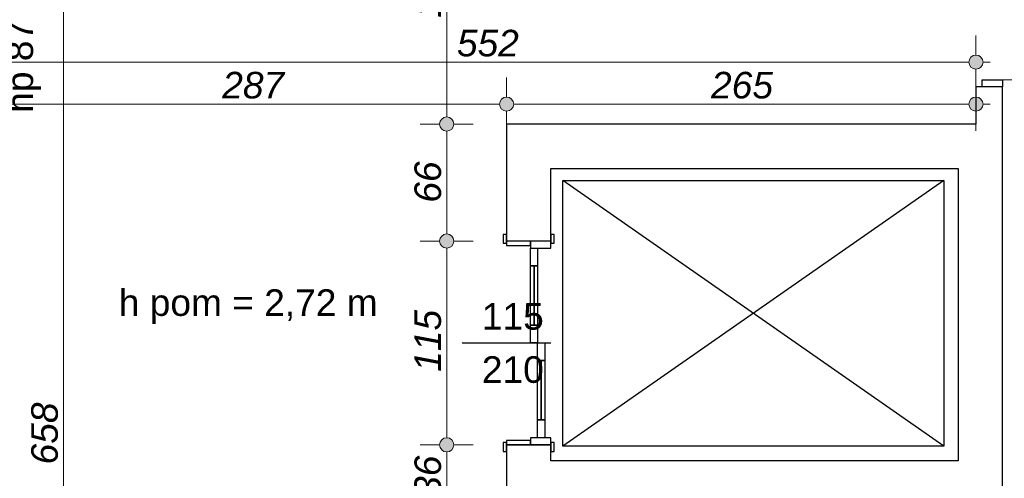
# Model space of a CAD drawing. Header units: millimetres. Extents: x -170998 to -45998, y 10557 to 52557.
# Tile 18 of 92: x -138378 to -132818, y 27860 to 30448. Entities that reach past the tile are written whole.
import ezdxf

# ---------------------------------------------------------------- set-up
doc = ezdxf.new("R2010")
doc.units = ezdxf.units.MM
doc.header["$MEASUREMENT"] = 0
for name, color, linetype in [('Drzwi', 7, 'Continuous'), ('Obiekt', 7, 'Continuous'), ('Polilinia', 7, 'Continuous'), ('Tekst', 7, 'Continuous'), ('Wymiary', 7, 'Continuous'), ('Ściana', 7, 'Continuous')]:
    doc.layers.add(name, color=color, linetype=linetype)
doc.styles.add('Arial', font='txt')
doc.styles.add('Times new roman', font='txt')
doc.dimstyles.new('GENERATED_STYLE__1', dxfattribs={"dimtxt": 150, "dimasz": 152, "dimexe": 0.18, "dimexo": 0, "dimgap": 0.09, "dimtad": 1, "dimtih": 1, "dimtoh": 1, "dimlfac": 0.1, "dimzin": 0, "dimdsep": 46, "dimtxsty": 'Arial', "dimblk": 'ARROWHEAD_11', "dimblk1": 'ARROWHEAD_11', "dimblk2": 'ARROWHEAD_11', "dimcen": 0.09, "dimclrd": 114, "dimclre": 114, "dimclrt": 114, "dimazin": 0, "dimtfac": 1, "dimtdec": 4, "dimtmove": 0, "dimatfit": 3, "dimfxl": 1, "dimtolj": 1, "dimtzin": 0, "dimarcsym": 0})
doc.dimstyles.new('GENERATED_STYLE__2', dxfattribs={"dimtxt": 150, "dimasz": 152, "dimexe": 0.18, "dimexo": 0, "dimgap": 0.09, "dimtad": 1, "dimlfac": 0.1, "dimzin": 0, "dimdsep": 46, "dimtxsty": 'Arial', "dimblk": 'ARROWHEAD_11', "dimblk1": 'ARROWHEAD_11', "dimblk2": 'ARROWHEAD_11', "dimcen": 0.09, "dimclrd": 114, "dimclre": 114, "dimclrt": 114, "dimazin": 0, "dimtfac": 1, "dimtdec": 4, "dimtmove": 0, "dimatfit": 3, "dimfxl": 1, "dimtolj": 1, "dimtzin": 0, "dimarcsym": 0})

# ---------------------------------------------------------------- blocks, each defined once
blk = doc.blocks.new('*D219')
at = {"layer": 'Wymiary', "linetype": 'Continuous', "lineweight": 13}
for points in [[(-142058, 32577.6), (-142061.1, 32592.9), (-142069.7, 32605.9), (-142082.7, 32614.5), (-142098, 32617.6), (-142113.3, 32614.5), (-142126.3, 32605.9), (-142135, 32592.9), (-142138, 32577.6), (-142135, 32562.3), (-142126.3, 32549.3), (-142113.3, 32540.6), (-142098, 32537.6), (-142082.7, 32540.6), (-142069.7, 32549.3), (-142061.1, 32562.3)], [(-125868, 32577.6), (-125871.1, 32592.9), (-125879.7, 32605.9), (-125892.7, 32614.5), (-125908, 32617.6), (-125923.3, 32614.5), (-125936.3, 32605.9), (-125945, 32592.9), (-125948, 32577.6), (-125945, 32562.3), (-125936.3, 32549.3), (-125923.3, 32540.6), (-125908, 32537.6), (-125892.7, 32540.6), (-125879.7, 32549.3), (-125871.1, 32562.3)]]:
    blk.add_hatch(color=114, dxfattribs=at).paths.add_polyline_path(points)
at = {"layer": 'Wymiary', "color": 114, "lineweight": 13}
for p, q in [((-142098, 32617.6), (-142098, 32727.6)), ((-125908, 32617.6), (-125908, 32727.6)), ((-142178, 32577.6), (-142138, 32577.6)), ((-142098, 32427.6), (-142098, 32537.6)), ((-142058, 32577.6), (-125948, 32577.6)), ((-125908, 32427.6), (-125908, 32537.6)), ((-125868, 32577.6), (-125828, 32577.6))]:
    blk.add_line(p, q, dxfattribs=at)
for centre in [(-142098, 32577.6), (-125908, 32577.6)]:
    blk.add_circle(centre, 40, dxfattribs=at)
at = {"layer": 'Wymiary', "color": 114, "lineweight": 13, "insert": (-134259.5, 32607.6), "char_height": 150, "attachment_point": 7, "style": 'Arial'}
blk.add_mtext('\\A1;{\\fArial|b0|i1|c238|p38;1\xa0619}', dxfattribs=at)
blk = doc.blocks.new('ARROWHEAD_11')
at = {"color": 0, "linetype": 'Continuous', "lineweight": 0}
blk.add_line((0, 0), (-1, 0), dxfattribs=at)
at = {"color": 0, "linetype": 'Continuous', "lineweight": 0, "const_width": 0.25, "flags": 128}
blk.add_lwpolyline([(-0.125, 0, 1), (0.125, 0, 1)], format="xyb", close=True, dxfattribs=at)
blk = doc.blocks.new('*D223')
at = {"layer": 'Wymiary', "linetype": 'Continuous', "lineweight": 13}
for points in [[(-138458, 29971.8), (-138461.1, 29987.1), (-138469.7, 30000.1), (-138482.7, 30008.8), (-138498, 30011.8), (-138513.3, 30008.8), (-138526.3, 30000.1), (-138535, 29987.1), (-138538, 29971.8), (-138535, 29956.5), (-138526.3, 29943.5), (-138513.3, 29934.8), (-138498, 29931.8), (-138482.7, 29934.8), (-138469.7, 29943.5), (-138461.1, 29956.5)], [(-135588, 29971.8), (-135591.1, 29987.1), (-135599.7, 30000.1), (-135612.7, 30008.8), (-135628, 30011.8), (-135643.3, 30008.8), (-135656.3, 30000.1), (-135665, 29987.1), (-135668, 29971.8), (-135665, 29956.5), (-135656.3, 29943.5), (-135643.3, 29934.8), (-135628, 29931.8), (-135612.7, 29934.8), (-135599.7, 29943.5), (-135591.1, 29956.5)]]:
    blk.add_hatch(color=114, dxfattribs=at).paths.add_polyline_path(points)
at = {"layer": 'Wymiary', "color": 114, "lineweight": 13}
for p, q in [((-138498, 30011.8), (-138498, 30121.8)), ((-135628, 30011.8), (-135628, 30121.8)), ((-138578, 29971.8), (-138538, 29971.8)), ((-138458, 29971.8), (-135668, 29971.8)), ((-138498, 29821.8), (-138498, 29931.8)), ((-135628, 29821.8), (-135628, 29931.8))]:
    blk.add_line(p, q, dxfattribs=at)
for centre in [(-138498, 29971.8), (-135628, 29971.8)]:
    blk.add_circle(centre, 40, dxfattribs=at)
at = {"layer": 'Wymiary', "color": 114, "lineweight": 13, "insert": (-137233.8, 30001.8), "char_height": 150, "attachment_point": 7, "style": 'Arial'}
blk.add_mtext('\\A1;{\\fArial|b0|i1|c238|p38;287}', dxfattribs=at)
blk = doc.blocks.new('*D224')
at = {"layer": 'Wymiary', "linetype": 'Continuous', "lineweight": 13}
for points in [[(-135588, 29971.8), (-135591.1, 29987.1), (-135599.7, 30000.1), (-135612.7, 30008.8), (-135628, 30011.8), (-135643.3, 30008.8), (-135656.3, 30000.1), (-135665, 29987.1), (-135668, 29971.8), (-135665, 29956.5), (-135656.3, 29943.5), (-135643.3, 29934.8), (-135628, 29931.8), (-135612.7, 29934.8), (-135599.7, 29943.5), (-135591.1, 29956.5)], [(-132938, 29971.8), (-132941.1, 29987.1), (-132949.7, 30000.1), (-132962.7, 30008.8), (-132978, 30011.8), (-132993.3, 30008.8), (-133006.3, 30000.1), (-133015, 29987.1), (-133018, 29971.8), (-133015, 29956.5), (-133006.3, 29943.5), (-132993.3, 29934.8), (-132978, 29931.8), (-132962.7, 29934.8), (-132949.7, 29943.5), (-132941.1, 29956.5)]]:
    blk.add_hatch(color=114, dxfattribs=at).paths.add_polyline_path(points)
at = {"layer": 'Wymiary', "color": 114, "lineweight": 13}
for p, q in [((-135628, 30011.8), (-135628, 30121.8)), ((-132978, 30011.8), (-132978, 30121.8)), ((-135588, 29971.8), (-133018, 29971.8)), ((-132938, 29971.8), (-132898, 29971.8)), ((-135628, 29821.8), (-135628, 29931.8)), ((-132978, 29821.8), (-132978, 29931.8))]:
    blk.add_line(p, q, dxfattribs=at)
for centre in [(-135628, 29971.8), (-132978, 29971.8)]:
    blk.add_circle(centre, 40, dxfattribs=at)
at = {"layer": 'Wymiary', "color": 114, "lineweight": 13, "insert": (-134473.8, 30001.8), "char_height": 150, "attachment_point": 7, "style": 'Arial'}
blk.add_mtext('\\A1;{\\fArial|b0|i1|c238|p38;265}', dxfattribs=at)
blk = doc.blocks.new('*D228')
at = {"layer": 'Wymiary', "linetype": 'Continuous', "lineweight": 13}
for points in [[(-135926.5, 28049.3), (-135929.5, 28064.6), (-135938.2, 28077.6), (-135951.1, 28086.2), (-135966.5, 28089.3), (-135981.8, 28086.2), (-135994.7, 28077.6), (-136003.4, 28064.6), (-136006.5, 28049.3), (-136003.4, 28034), (-135994.7, 28021), (-135981.8, 28012.3), (-135966.5, 28009.3), (-135951.1, 28012.3), (-135938.2, 28021), (-135929.5, 28034)], [(-135926.5, 27689.3), (-135929.5, 27704.6), (-135938.2, 27717.6), (-135951.1, 27726.2), (-135966.5, 27729.3), (-135981.8, 27726.2), (-135994.7, 27717.6), (-136003.4, 27704.6), (-136006.5, 27689.3), (-136003.4, 27674), (-135994.7, 27661), (-135981.8, 27652.3), (-135966.5, 27649.3), (-135951.1, 27652.3), (-135938.2, 27661), (-135929.5, 27674)]]:
    blk.add_hatch(color=114, dxfattribs=at).paths.add_polyline_path(points)
at = {"layer": 'Wymiary', "color": 114, "lineweight": 13}
for p, q in [((-136006.5, 28049.3), (-136116.5, 28049.3)), ((-135816.5, 28049.3), (-135926.5, 28049.3)), ((-135966.5, 27729.3), (-135966.5, 28009.3)), ((-136006.5, 27689.3), (-136116.5, 27689.3)), ((-135816.5, 27689.3), (-135926.5, 27689.3))]:
    blk.add_line(p, q, dxfattribs=at)
for centre in [(-135966.5, 28049.3), (-135966.5, 27689.3)]:
    blk.add_circle(centre, 40, dxfattribs=at)
at = {"layer": 'Wymiary', "color": 114, "lineweight": 13, "insert": (-135996.5, 27755.5), "char_height": 150, "attachment_point": 7, "rotation": 90, "style": 'Arial'}
blk.add_mtext('\\A1;{\\fArial|b0|i1|c238|p38;36}', dxfattribs=at)
blk = doc.blocks.new('*D229')
at = {"layer": 'Wymiary', "linetype": 'Continuous', "lineweight": 13}
for points in [[(-135926.5, 29199.3), (-135929.5, 29214.6), (-135938.2, 29227.6), (-135951.1, 29236.2), (-135966.5, 29239.3), (-135981.8, 29236.2), (-135994.7, 29227.6), (-136003.4, 29214.6), (-136006.5, 29199.3), (-136003.4, 29184), (-135994.7, 29171), (-135981.8, 29162.3), (-135966.5, 29159.3), (-135951.1, 29162.3), (-135938.2, 29171), (-135929.5, 29184)], [(-135926.5, 28049.3), (-135929.5, 28064.6), (-135938.2, 28077.6), (-135951.1, 28086.2), (-135966.5, 28089.3), (-135981.8, 28086.2), (-135994.7, 28077.6), (-136003.4, 28064.6), (-136006.5, 28049.3), (-136003.4, 28034), (-135994.7, 28021), (-135981.8, 28012.3), (-135966.5, 28009.3), (-135951.1, 28012.3), (-135938.2, 28021), (-135929.5, 28034)]]:
    blk.add_hatch(color=114, dxfattribs=at).paths.add_polyline_path(points)
at = {"layer": 'Wymiary', "color": 114, "lineweight": 13}
for p, q in [((-136006.5, 29199.3), (-136116.5, 29199.3)), ((-135816.5, 29199.3), (-135926.5, 29199.3)), ((-135966.5, 28089.3), (-135966.5, 29159.3)), ((-136006.5, 28049.3), (-136116.5, 28049.3)), ((-135816.5, 28049.3), (-135926.5, 28049.3))]:
    blk.add_line(p, q, dxfattribs=at)
for centre in [(-135966.5, 29199.3), (-135966.5, 28049.3)]:
    blk.add_circle(centre, 40, dxfattribs=at)
at = {"layer": 'Wymiary', "color": 114, "lineweight": 13, "insert": (-135996.5, 28461.1), "char_height": 150, "attachment_point": 7, "rotation": 90, "style": 'Arial'}
blk.add_mtext('\\A1;{\\fArial|b0|i1|c238|p38;115}', dxfattribs=at)
blk = doc.blocks.new('*D230')
at = {"layer": 'Wymiary', "linetype": 'Continuous', "lineweight": 13}
for points in [[(-135926.5, 29859.3), (-135929.5, 29874.6), (-135938.2, 29887.6), (-135951.1, 29896.2), (-135966.5, 29899.3), (-135981.8, 29896.2), (-135994.7, 29887.6), (-136003.4, 29874.6), (-136006.5, 29859.3), (-136003.4, 29844), (-135994.7, 29831), (-135981.8, 29822.3), (-135966.5, 29819.3), (-135951.1, 29822.3), (-135938.2, 29831), (-135929.5, 29844)], [(-135926.5, 29199.3), (-135929.5, 29214.6), (-135938.2, 29227.6), (-135951.1, 29236.2), (-135966.5, 29239.3), (-135981.8, 29236.2), (-135994.7, 29227.6), (-136003.4, 29214.6), (-136006.5, 29199.3), (-136003.4, 29184), (-135994.7, 29171), (-135981.8, 29162.3), (-135966.5, 29159.3), (-135951.1, 29162.3), (-135938.2, 29171), (-135929.5, 29184)]]:
    blk.add_hatch(color=114, dxfattribs=at).paths.add_polyline_path(points)
at = {"layer": 'Wymiary', "color": 114, "lineweight": 13}
for p, q in [((-136006.5, 29859.3), (-136116.5, 29859.3)), ((-135816.5, 29859.3), (-135926.5, 29859.3)), ((-135966.5, 29239.3), (-135966.5, 29819.3)), ((-136006.5, 29199.3), (-136116.5, 29199.3)), ((-135816.5, 29199.3), (-135926.5, 29199.3))]:
    blk.add_line(p, q, dxfattribs=at)
for centre in [(-135966.5, 29859.3), (-135966.5, 29199.3)]:
    blk.add_circle(centre, 40, dxfattribs=at)
at = {"layer": 'Wymiary', "color": 114, "lineweight": 13, "insert": (-135996.5, 29415.5), "char_height": 150, "attachment_point": 7, "rotation": 90, "style": 'Arial'}
blk.add_mtext('\\A1;{\\fArial|b0|i1|c238|p38;66}', dxfattribs=at)
blk = doc.blocks.new('*D231')
at = {"layer": 'Wymiary', "linetype": 'Continuous', "lineweight": 13}
for points in [[(-135926.5, 31399.3), (-135929.5, 31414.6), (-135938.2, 31427.6), (-135951.1, 31436.2), (-135966.5, 31439.3), (-135981.8, 31436.2), (-135994.7, 31427.6), (-136003.4, 31414.6), (-136006.5, 31399.3), (-136003.4, 31384), (-135994.7, 31371), (-135981.8, 31362.3), (-135966.5, 31359.3), (-135951.1, 31362.3), (-135938.2, 31371), (-135929.5, 31384)], [(-135926.5, 29859.3), (-135929.5, 29874.6), (-135938.2, 29887.6), (-135951.1, 29896.2), (-135966.5, 29899.3), (-135981.8, 29896.2), (-135994.7, 29887.6), (-136003.4, 29874.6), (-136006.5, 29859.3), (-136003.4, 29844), (-135994.7, 29831), (-135981.8, 29822.3), (-135966.5, 29819.3), (-135951.1, 29822.3), (-135938.2, 29831), (-135929.5, 29844)]]:
    blk.add_hatch(color=114, dxfattribs=at).paths.add_polyline_path(points)
at = {"layer": 'Wymiary', "color": 114, "lineweight": 13}
for p, q in [((-135966.5, 31439.3), (-135966.5, 31479.3)), ((-136006.5, 31399.3), (-136116.5, 31399.3)), ((-135966.5, 29899.3), (-135966.5, 31359.3)), ((-135816.5, 31399.3), (-135926.5, 31399.3)), ((-136006.5, 29859.3), (-136116.5, 29859.3)), ((-135816.5, 29859.3), (-135926.5, 29859.3))]:
    blk.add_line(p, q, dxfattribs=at)
for centre in [(-135966.5, 31399.3), (-135966.5, 29859.3)]:
    blk.add_circle(centre, 40, dxfattribs=at)
at = {"layer": 'Wymiary', "color": 114, "lineweight": 13, "insert": (-135996.5, 30458.5), "char_height": 150, "attachment_point": 7, "rotation": 90, "style": 'Arial'}
blk.add_mtext('\\A1;{\\fArial|b0|i1|c238|p38;154}', dxfattribs=at)
blk = doc.blocks.new('*D234')
at = {"layer": 'Wymiary', "linetype": 'Continuous', "lineweight": 13}
for points in [[(-138090.3, 31399.3), (-138093.3, 31414.6), (-138102, 31427.6), (-138115, 31436.2), (-138130.3, 31439.3), (-138145.6, 31436.2), (-138158.6, 31427.6), (-138167.2, 31414.6), (-138170.3, 31399.3), (-138167.2, 31384), (-138158.6, 31371), (-138145.6, 31362.3), (-138130.3, 31359.3), (-138115, 31362.3), (-138102, 31371), (-138093.3, 31384)], [(-138090.3, 24819.3), (-138093.3, 24834.6), (-138102, 24847.6), (-138115, 24856.2), (-138130.3, 24859.3), (-138145.6, 24856.2), (-138158.6, 24847.6), (-138167.2, 24834.6), (-138170.3, 24819.3), (-138167.2, 24804), (-138158.6, 24791), (-138145.6, 24782.3), (-138130.3, 24779.3), (-138115, 24782.3), (-138102, 24791), (-138093.3, 24804)]]:
    blk.add_hatch(color=114, dxfattribs=at).paths.add_polyline_path(points)
at = {"layer": 'Wymiary', "color": 114, "lineweight": 13}
for p, q in [((-138170.3, 31399.3), (-138280.3, 31399.3)), ((-138130.3, 24859.3), (-138130.3, 31359.3)), ((-137980.3, 31399.3), (-138090.3, 31399.3)), ((-138170.3, 24819.3), (-138280.3, 24819.3)), ((-137980.3, 24819.3), (-138090.3, 24819.3))]:
    blk.add_line(p, q, dxfattribs=at)
for centre in [(-138130.3, 31399.3), (-138130.3, 24819.3)]:
    blk.add_circle(centre, 40, dxfattribs=at)
at = {"layer": 'Wymiary', "color": 114, "lineweight": 13, "insert": (-138160.3, 27938.5), "char_height": 150, "attachment_point": 7, "rotation": 90, "style": 'Arial'}
blk.add_mtext('\\A1;{\\fArial|b0|i1|c238|p38;658}', dxfattribs=at)
blk = doc.blocks.new('*D250')
at = {"layer": 'Wymiary', "linetype": 'Continuous', "lineweight": 13}
for points in [[(-138458, 30209), (-138461.1, 30224.3), (-138469.7, 30237.2), (-138482.7, 30245.9), (-138498, 30249), (-138513.3, 30245.9), (-138526.3, 30237.2), (-138535, 30224.3), (-138538, 30209), (-138535, 30193.6), (-138526.3, 30180.7), (-138513.3, 30172), (-138498, 30169), (-138482.7, 30172), (-138469.7, 30180.7), (-138461.1, 30193.6)], [(-132938, 30209), (-132941.1, 30224.3), (-132949.7, 30237.2), (-132962.7, 30245.9), (-132978, 30249), (-132993.3, 30245.9), (-133006.3, 30237.2), (-133015, 30224.3), (-133018, 30209), (-133015, 30193.6), (-133006.3, 30180.7), (-132993.3, 30172), (-132978, 30169), (-132962.7, 30172), (-132949.7, 30180.7), (-132941.1, 30193.6)]]:
    blk.add_hatch(color=114, dxfattribs=at).paths.add_polyline_path(points)
at = {"layer": 'Wymiary', "color": 114, "lineweight": 13}
for p, q in [((-138498, 30249), (-138498, 30359)), ((-132978, 30249), (-132978, 30359)), ((-138578, 30209), (-138538, 30209)), ((-138458, 30209), (-133018, 30209)), ((-132938, 30209), (-132898, 30209)), ((-138498, 30059), (-138498, 30169)), ((-132978, 30059), (-132978, 30169))]:
    blk.add_line(p, q, dxfattribs=at)
for centre in [(-138498, 30209), (-132978, 30209)]:
    blk.add_circle(centre, 40, dxfattribs=at)
at = {"layer": 'Wymiary', "color": 114, "lineweight": 13, "insert": (-135908.8, 30239), "char_height": 150, "attachment_point": 7, "style": 'Arial'}
blk.add_mtext('\\A1;{\\fArial|b0|i1|c238|p38;552}', dxfattribs=at)
blk = doc.blocks.new('*D550')
at = {"layer": 'Wymiary', "linetype": 'Continuous', "lineweight": 13}
for points in [[(-132788, 31126.1), (-132791.1, 31141.4), (-132799.7, 31154.4), (-132812.7, 31163), (-132828, 31166.1), (-132843.3, 31163), (-132856.3, 31154.4), (-132865, 31141.4), (-132868, 31126.1), (-132865, 31110.8), (-132856.3, 31097.8), (-132843.3, 31089.1), (-132828, 31086.1), (-132812.7, 31089.1), (-132799.7, 31097.8), (-132791.1, 31110.8)], [(-129208, 31126.1), (-129211.1, 31141.4), (-129219.7, 31154.4), (-129232.7, 31163), (-129248, 31166.1), (-129263.3, 31163), (-129276.3, 31154.4), (-129285, 31141.4), (-129288, 31126.1), (-129285, 31110.8), (-129276.3, 31097.8), (-129263.3, 31089.1), (-129248, 31086.1), (-129232.7, 31089.1), (-129219.7, 31097.8), (-129211.1, 31110.8)]]:
    blk.add_hatch(color=114, dxfattribs=at).paths.add_polyline_path(points)
at = {"layer": 'Wymiary', "color": 114, "lineweight": 13}
for p, q in [((-132828, 31166.1), (-132828, 31276.1)), ((-129248, 31166.1), (-129248, 31276.1)), ((-132828, 30976.1), (-132828, 31086.1)), ((-132788, 31126.1), (-129288, 31126.1)), ((-129248, 30976.1), (-129248, 31086.1))]:
    blk.add_line(p, q, dxfattribs=at)
for centre in [(-132828, 31126.1), (-129248, 31126.1)]:
    blk.add_circle(centre, 40, dxfattribs=at)
at = {"layer": 'Wymiary', "color": 114, "lineweight": 13, "insert": (-131208.8, 31156.1), "char_height": 150, "attachment_point": 7, "style": 'Arial'}
blk.add_mtext('\\A1;{\\fArial|b0|i1|c238|p38;358}', dxfattribs=at)
blk = doc.blocks.new('*D622')
at = {"layer": 'Wymiary', "linetype": 'Continuous', "lineweight": 13}
for points in [[(-130362.2, 31799.3), (-130365.2, 31814.6), (-130373.9, 31827.6), (-130386.9, 31836.2), (-130402.2, 31839.3), (-130417.5, 31836.2), (-130430.5, 31827.6), (-130439.1, 31814.6), (-130442.2, 31799.3), (-130439.1, 31784), (-130430.5, 31771), (-130417.5, 31762.3), (-130402.2, 31759.3), (-130386.9, 31762.3), (-130373.9, 31771), (-130365.2, 31784)], [(-130362.2, 24469.3), (-130365.2, 24484.6), (-130373.9, 24497.6), (-130386.9, 24506.2), (-130402.2, 24509.3), (-130417.5, 24506.2), (-130430.5, 24497.6), (-130439.1, 24484.6), (-130442.2, 24469.3), (-130439.1, 24454), (-130430.5, 24441), (-130417.5, 24432.3), (-130402.2, 24429.3), (-130386.9, 24432.3), (-130373.9, 24441), (-130365.2, 24454)]]:
    blk.add_hatch(color=114, dxfattribs=at).paths.add_polyline_path(points)
at = {"layer": 'Wymiary', "color": 114, "lineweight": 13}
for p, q in [((-130442.2, 31799.3), (-130552.2, 31799.3)), ((-130402.2, 24509.3), (-130402.2, 31759.3)), ((-130252.2, 31799.3), (-130362.2, 31799.3)), ((-130442.2, 24469.3), (-130552.2, 24469.3)), ((-130252.2, 24469.3), (-130362.2, 24469.3))]:
    blk.add_line(p, q, dxfattribs=at)
for centre in [(-130402.2, 31799.3), (-130402.2, 24469.3)]:
    blk.add_circle(centre, 40, dxfattribs=at)
at = {"layer": 'Wymiary', "color": 114, "lineweight": 13, "char_height": 150, "attachment_point": 7, "rotation": 90, "style": 'Arial'}
for s, insert in [('\\A1;{\\fArial|b0|i1|c238|p38;15}', (-130432.2, 31531.6)), ('\\A1;{\\fArial|b0|i1|c238|p38;733}', (-130432.2, 27849.7))]:
    blk.add_mtext(s, dxfattribs=dict(at, insert=insert))

msp = doc.modelspace()

# ---------------------------------------------------------------- linework, layer by layer
at = {"layer": 'Drzwi'}
for p, q in [((-132943.018, 30069.281), (-132943.018, 30109.281)), ((-132943.018, 30109.281), (-132828.018, 30109.281)), ((-132828.018, 30109.281), (-132828.018, 30069.281)), ((-132828.018, 30069.281), (-132943.018, 30069.281)), ((-132828.018, 30069.281), (-132943.018, 30069.281)), ((-135628.018, 29236.281), (-135647.018, 29236.281)), ((-135647.018, 29236.281), (-135647.018, 29186.281)), ((-135628.018, 29186.281), (-135628.018, 29236.281)), ((-135628.018, 29199.281), (-135628.018, 29236.281)), ((-135493.018, 29199.281), (-135628.018, 29199.281)), ((-135628.018, 29199.281), (-135628.018, 29174.281)), ((-135493.018, 29199.281), (-135628.018, 29199.281)), ((-135493.018, 29174.281), (-135493.018, 29199.281)), ((-135378.018, 29199.281), (-135493.018, 29199.281)), ((-135493.018, 29199.281), (-135493.018, 29159.281)), ((-135378.018, 29199.281), (-135493.018, 29199.281)), ((-135359.018, 29236.281), (-135378.018, 29236.281)), ((-135378.018, 29236.281), (-135378.018, 29186.281)), ((-135378.018, 29199.281), (-135378.018, 29236.281)), ((-135378.018, 29159.281), (-135378.018, 29199.281)), ((-135359.018, 29186.281), (-135359.018, 29236.281)), ((-135647.018, 29186.281), (-135628.018, 29186.281)), ((-135628.018, 29174.281), (-135493.018, 29174.281)), ((-135493.018, 29159.281), (-135378.018, 29159.281)), ((-135493.018, 29059.281), (-135493.018, 29159.281)), ((-135493.018, 29159.281), (-135453.018, 29159.281)), ((-135453.018, 29159.281), (-135453.018, 29059.281)), ((-135378.018, 29186.281), (-135359.018, 29186.281)), ((-135493.018, 29059.281), (-135473.018, 29059.281)), ((-135493.018, 28724.281), (-135493.018, 29059.281)), ((-135453.018, 29059.281), (-135493.018, 29059.281)), ((-135473.018, 29059.281), (-135473.018, 28724.281)), ((-135473.018, 29059.281), (-135453.018, 29059.281)), ((-135473.018, 28724.281), (-135473.018, 29059.281)), ((-135473.018, 28724.281), (-135473.018, 29059.281)), ((-135453.018, 29059.281), (-135453.018, 28724.281)), ((-135473.018, 28724.281), (-135493.018, 28724.281)), ((-135493.018, 28624.281), (-135493.018, 28724.281)), ((-135493.018, 28724.281), (-135453.018, 28724.281)), ((-135453.018, 28724.281), (-135473.018, 28724.281)), ((-135453.018, 28724.281), (-135453.018, 28624.281)), ((-135453.018, 28624.281), (-135493.018, 28624.281)), ((-135453.018, 28524.281), (-135453.018, 28624.281)), ((-135453.018, 28624.281), (-135413.018, 28624.281)), ((-135413.018, 28624.281), (-135413.018, 28524.281)), ((-135453.018, 28524.281), (-135433.018, 28524.281)), ((-135453.018, 28189.281), (-135453.018, 28524.281)), ((-135413.018, 28524.281), (-135453.018, 28524.281)), ((-135433.018, 28524.281), (-135433.018, 28189.281)), ((-135433.018, 28524.281), (-135413.018, 28524.281)), ((-135433.018, 28189.281), (-135433.018, 28524.281)), ((-135433.018, 28189.281), (-135433.018, 28524.281)), ((-135413.018, 28524.281), (-135413.018, 28189.281)), ((-135433.018, 28189.281), (-135453.018, 28189.281)), ((-135453.018, 28089.281), (-135453.018, 28189.281)), ((-135453.018, 28189.281), (-135413.018, 28189.281)), ((-135413.018, 28189.281), (-135433.018, 28189.281)), ((-135413.018, 28189.281), (-135413.018, 28089.281)), ((-135378.018, 28089.281), (-135493.018, 28089.281)), ((-135493.018, 28089.281), (-135493.018, 28049.281)), ((-135413.018, 28089.281), (-135453.018, 28089.281)), ((-135378.018, 28049.281), (-135378.018, 28089.281)), ((-135647.018, 28062.281), (-135647.018, 28012.281)), ((-135628.018, 28062.281), (-135647.018, 28062.281)), ((-135493.018, 28074.281), (-135628.018, 28074.281)), ((-135628.018, 28074.281), (-135628.018, 28049.281)), ((-135628.018, 28012.281), (-135628.018, 28062.281)), ((-135628.018, 28049.281), (-135493.018, 28049.281)), ((-135493.018, 28049.281), (-135628.018, 28049.281)), ((-135628.018, 28049.281), (-135628.018, 28012.281)), ((-135493.018, 28049.281), (-135493.018, 28074.281)), ((-135493.018, 28049.281), (-135378.018, 28049.281)), ((-135378.018, 28049.281), (-135493.018, 28049.281)), ((-135378.018, 28062.281), (-135378.018, 28012.281)), ((-135359.018, 28062.281), (-135378.018, 28062.281)), ((-135378.018, 28049.281), (-135378.018, 28012.281)), ((-135359.018, 28012.281), (-135359.018, 28062.281)), ((-135647.018, 28012.281), (-135628.018, 28012.281)), ((-135378.018, 28012.281), (-135359.018, 28012.281))]:
    msp.add_line(p, q, dxfattribs=at)
msp.add_arc((-132828.018, 31269.281), 1160, 270, 0, dxfattribs=at)
at = {"layer": 'Obiekt'}
msp.add_line((-135879.397, 28624.281), (-135378.018, 28624.281), dxfattribs=at)
at = {"layer": 'Polilinia', "flags": 128}
msp.add_lwpolyline([(-135310.319, 29541.659), (-133160.319, 29541.659), (-133160.319, 28041.659), (-135310.319, 28041.659)], close=True, dxfattribs=at)
msp.add_lwpolyline([(-133160.319, 28041.659), (-135310.319, 29541.659), (-133160.319, 29541.659), (-135310.319, 28041.659)], dxfattribs=at)
at = {"layer": 'Ściana'}
for p, q in [((-132943.018, 30069.281), (-132978.018, 30069.281)), ((-132828.018, 30069.281), (-132943.018, 30069.281)), ((-135628.018, 29199.281), (-135628.018, 29236.281)), ((-135493.018, 29199.281), (-135628.018, 29199.281)), ((-135378.018, 29199.281), (-135493.018, 29199.281)), ((-135378.018, 29199.281), (-135378.018, 29236.281)), ((-135628.018, 28049.281), (-135628.018, 28012.281)), ((-135493.018, 28049.281), (-135628.018, 28049.281)), ((-135378.018, 28049.281), (-135493.018, 28049.281)), ((-135378.018, 28049.281), (-135378.018, 28012.281))]:
    msp.add_line(p, q, dxfattribs=at)
at = {"layer": 'Ściana', "flags": 128}
for points in [[(-132978.018, 30069.281), (-132978.018, 29859.281)], [(-132828.018, 29859.281), (-132828.018, 30069.281)], [(-132978.018, 29859.281), (-135628.018, 29859.281)], [(-135628.018, 29859.281), (-135628.018, 29199.281)], [(-132828.018, 25869.281), (-132828.018, 29859.281)], [(-135378.018, 29609.281), (-133078.018, 29609.281)], [(-135378.018, 29199.281), (-135378.018, 29609.281)], [(-133078.018, 29609.281), (-133078.018, 27959.281)], [(-135628.018, 28049.281), (-135628.018, 27689.281)], [(-135378.018, 27959.281), (-135378.018, 28049.281)], [(-133078.018, 27959.281), (-135378.018, 27959.281)]]:
    msp.add_lwpolyline(points, dxfattribs=at)

# ---------------------------------------------------------------- texts
at = {"layer": 'Obiekt', "insert": (-138257.184, 29922.824), "char_height": 150, "attachment_point": 7, "rotation": 90, "style": 'Arial'}
msp.add_mtext('\\A1;{\\fArial|b0|i0|c238|p38;hp 87}', dxfattribs=at)
at = {"layer": 'Obiekt', "char_height": 150, "attachment_point": 7, "style": 'Arial'}
for s, insert in [('\\A1;{\\fArial|b0|i0|c238|p38;115}', (-135767.845, 28696.813)), ('\\A1;{\\fArial|b0|i0|c238|p38;210}', (-135767.845, 28396.813))]:
    msp.add_mtext(s, dxfattribs=dict(at, insert=insert))
at = {"layer": 'Tekst', "insert": (-137087.171, 28926.681), "char_height": 150, "attachment_point": 2, "style": 'Times new roman'}
msp.add_mtext('\\A1;{\\fArial|b0|i0|c0|p38;h pom = 2,72 m}', dxfattribs=at)

# ---------------------------------------------------------------- dimensions: what is measured, and where the dimension line sits
at = {"layer": 'Wymiary', "color": 114, "lineweight": 13}
for base, p1, p2, picture, middle in [((-125908.019, 32577.59), (-142098.018, 33589.301), (-125908.019, 28394.32), '*D219', (-134003.019, 32682.59)), ((-129248.018, 31126.087), (-132828.018, 31799.281), (-129248.018, 26879.301), '*D550', (-131038.018, 31231.087)), ((-132978.018, 30208.953), (-138498.018, 29439.281), (-132978.018, 29859.281), '*D250', (-135738.018, 30313.953)), ((-135628.018, 29971.803), (-138498.018, 26894.301), (-135628.018, 29859.281), '*D223', (-137063.018, 30076.803)), ((-132978.018, 29971.803), (-135628.018, 29859.281), (-132978.018, 29859.281), '*D224', (-134303.018, 30076.803))]:
    dim = msp.add_linear_dim(base=base, p1=p1, p2=p2, dimstyle='GENERATED_STYLE__1', dxfattribs=at)
    dim.commit()
    dim.dimension.update_dxf_attribs({"geometry": picture, "text_midpoint": middle, "dimtype": 160})
for base, p1, p2, picture, middle in [((-130402.167, 31799.281), (-133968.018, 24469.281), (-133833.018, 31799.281), '*D622', (-130507.167, 28020.452)), ((-135966.453, 31399.281), (-132978.018, 29859.281), (-132978.018, 31399.281), '*D231', (-136071.453, 30629.281)), ((-138130.29, 31399.281), (-136578.018, 24819.281), (-136278.018, 31399.281), '*D234', (-138235.29, 28109.281)), ((-135966.453, 29859.281), (-135628.018, 29199.281), (-132978.018, 29859.281), '*D230', (-136071.453, 29529.281)), ((-135966.453, 29199.281), (-135628.018, 28049.281), (-135628.018, 29199.281), '*D229', (-136071.453, 28624.281)), ((-135966.453, 28049.281), (-135628.018, 27689.281), (-135628.018, 28049.281), '*D228', (-136071.453, 27869.281))]:
    dim = msp.add_linear_dim(base=base, p1=p1, p2=p2, angle=90, dimstyle='GENERATED_STYLE__2', dxfattribs=at)
    dim.commit()
    dim.dimension.update_dxf_attribs({"geometry": picture, "text_midpoint": middle, "dimtype": 160, "text_rotation": 90})

doc.saveas('drawing.dxf')
